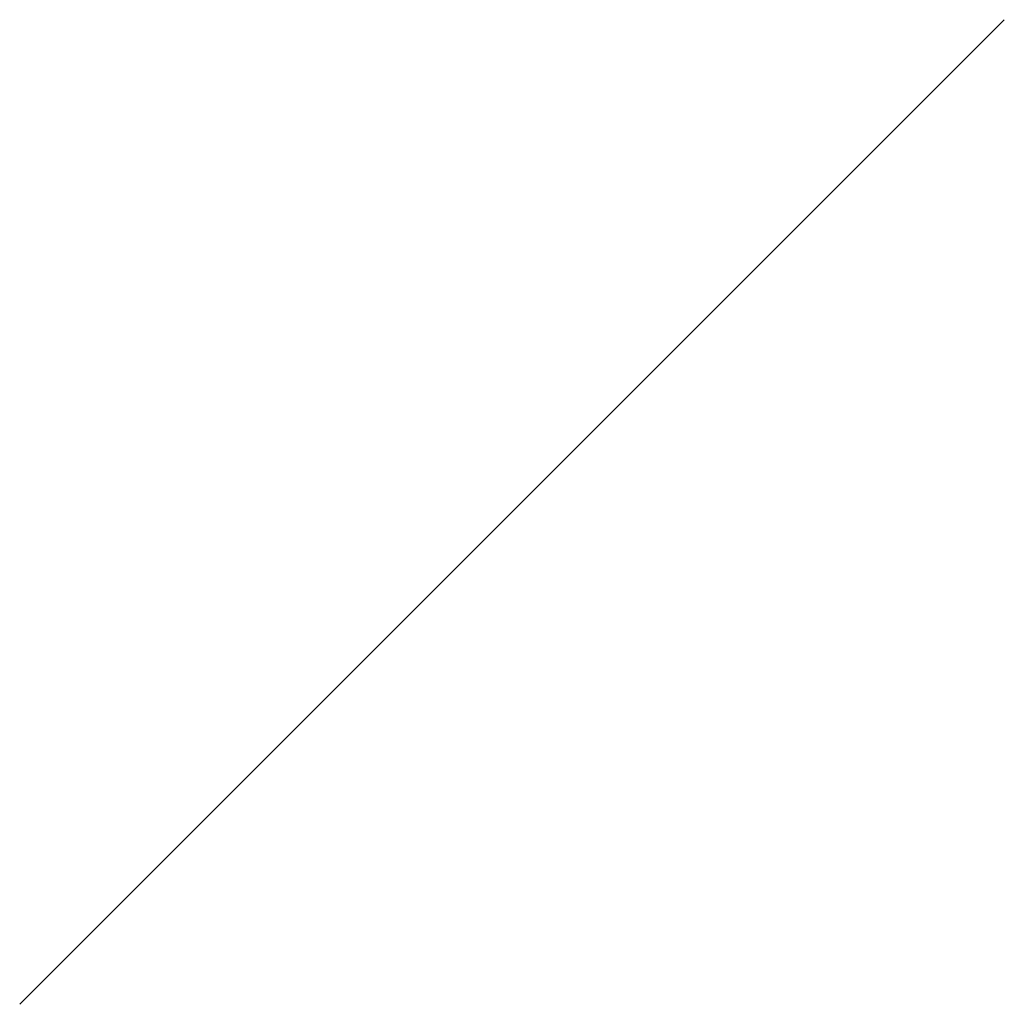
# Model space of a CAD drawing. Header units: millimetres. Extents: x 0 to 372, y 103 to 475.
import ezdxf

# ---------------------------------------------------------------- set-up
doc = ezdxf.new("R2010")
doc.units = ezdxf.units.MM

msp = doc.modelspace()

# ---------------------------------------------------------------- linework, layer by layer
msp.add_line((0, 103), (372, 475))

doc.saveas('drawing.dxf')
